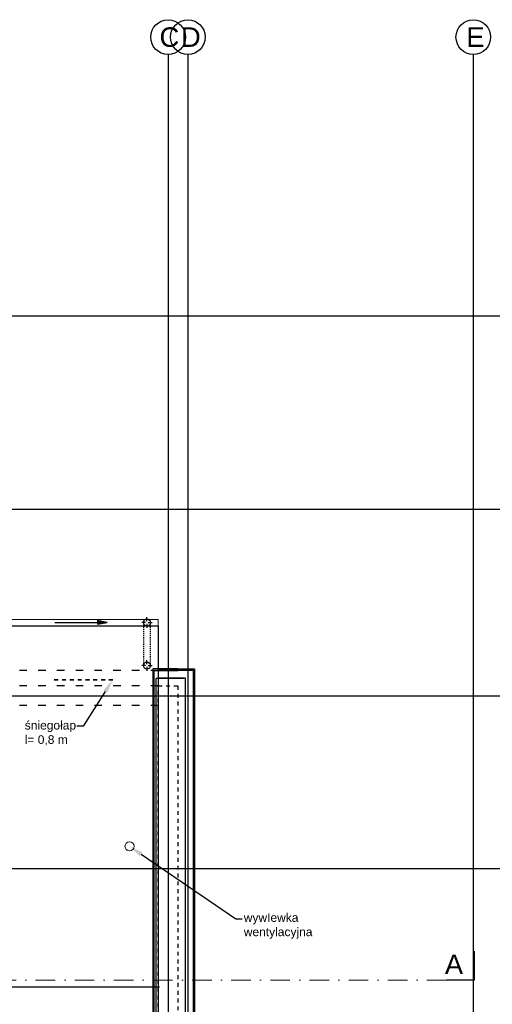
# Model space of a CAD drawing. Header units: millimetres. Extents: x -7023 to 53801, y 9849 to 33561.
# Tile 183 of 256: x 19838 to 20443, y 18748 to 20008. Entities that reach past the tile are written whole.
import ezdxf

# ---------------------------------------------------------------- set-up
doc = ezdxf.new("R2010")
doc.units = ezdxf.units.MM
for name, pattern in [('0.5_0.5', [1, 0.5, -0.5]), ('218-500', [1, 0.5, -0.5]), ('ACAD_ISO03W100', [30, 12, -18]), ('Dash 1_5', [3, 1.5, -1.5]), ('DASHDOT', [1, 0.5, -0.25, 0, -0.25])]:
    doc.linetypes.add(name, pattern=pattern)
doc.layers.add('.IE_podklad', color=252, linetype='Continuous')
doc.styles.add('Arial', font='arial.ttf', dxfattribs={"height": 125})
doc.styles.get("Standard").update_dxf_attribs({"font": 'arial.ttf'})
doc.linetypes.add('ZIGZAG', pattern='A,0.00254,-5.08,[131,ltypeshp.shx,S=5.08,R=0,X=-5.08,Y=0],-10.16,[131,ltypeshp.shx,S=5.08,R=180,X=5.08,Y=0],-5.08', length=20.32254)

msp = doc.modelspace()

# ---------------------------------------------------------------- hatches: boundary and pattern name
at = {"layer": '.IE_podklad'}
h = msp.add_hatch(color=256, dxfattribs=at)
h.dxf.hatch_style = 1
h.paths.add_polyline_path([(19937.3, 19239), (19937.3, 19236.6), (19949.8, 19236.6)])
h = msp.add_hatch(color=256, dxfattribs=at)
h.dxf.hatch_style = 1
h.paths.add_polyline_path([(19937.3, 19236.6), (19937.3, 19234.4), (19949.8, 19236.6)])

# ---------------------------------------------------------------- linework, layer by layer
at = {"layer": '.IE_podklad', "ltscale": 25}
for p, q in [((20027.6, 19964), (20027.6, 17871.9)), ((20053.1, 19964), (20053.1, 17871.9)), ((18286.1, 19628.7), (21585.1, 19628.7)), ((18286.1, 19381.7), (21585.1, 19381.7)), ((18286.1, 19142.7), (21268.7, 19142.7)), ((18286.1, 18921.7), (21585.1, 18921.7)), ((20420, 18778.7), (20420, 18815.7))]:
    msp.add_line(p, q, dxfattribs=at)
at = {"layer": '.IE_podklad', "ltscale": 30}
msp.add_line((20418.5, 19963.4), (20418.5, 17874.1), dxfattribs=at)
at = {"layer": '.IE_podklad', "lineweight": 13}
for p, q in [((19828.2, 19240.2), (20015, 19240.2)), ((20015, 19240.2), (20015, 19232.2))]:
    msp.add_line(p, q, dxfattribs=at)
at = {"layer": '.IE_podklad', "linetype": 'Continuous'}
for p, q in [((20000.6, 19238.1), (20000.6, 19243.1)), ((19998.9, 19236.4), (19993.9, 19236.4)), ((20000.6, 19234.7), (20000.6, 19229.7)), ((20002.3, 19236.4), (20007.3, 19236.4)), ((19998.9, 19181.4), (19993.9, 19181.4)), ((20000.6, 19183.1), (20000.6, 19188.1)), ((20000.6, 19179.7), (20000.6, 19174.7)), ((20002.3, 19181.4), (20007.3, 19181.4))]:
    msp.add_line(p, q, dxfattribs=at)
at = {"layer": '.IE_podklad'}
for p, q in [((19828.2, 19232.2), (20015, 19232.2)), ((20015, 19232.2), (20015, 18307.2)), ((20040.2, 19177.2), (20008, 19177.2)), ((20008, 19177.2), (20008, 18362.2)), ((20015, 19177.2), (20061.5, 19177.2)), ((20061.5, 19177.2), (20061.5, 18362.2)), ((20010, 18364.2), (20010, 19175.2)), ((20010, 19175.2), (20040.2, 19175.2)), ((20060, 19175.2), (20015, 19175.2)), ((20060, 18364.2), (20060, 19175.2)), ((20016.5, 18769.7), (18988.5, 18769.7))]:
    msp.add_line(p, q, dxfattribs=at)
at = {"layer": '.IE_podklad', "linetype": 'Dash 1_5', "ltscale": 0.9}
for p, q in [((19996.1, 19236.4), (19996.1, 19181.4)), ((20004.8, 19236.4), (20004.8, 19181.9))]:
    msp.add_line(p, q, dxfattribs=at)
at = {"layer": '.IE_podklad', "linetype": 'ACAD_ISO03W100', "ltscale": 0.8}
for p, q in [((20015, 19175.2), (19394.1, 19175.2)), ((20015, 19155.2), (19374.1, 19155.2)), ((20015, 19130.2), (19349.1, 19130.2))]:
    msp.add_line(p, q, dxfattribs=at)
at = {"layer": '.IE_podklad', "linetype": 'ZIGZAG', "ltscale": 0.3}
for p, q in [((20012.5, 18374.2), (20012.5, 19165.2)), ((20012.5, 19165.2), (20047.5, 19165.2))]:
    msp.add_line(p, q, dxfattribs=at)
at = {"layer": '.IE_podklad', "linetype": 'ZIGZAG'}
for p, q in [((20050, 19165.2), (20015, 19165.2)), ((20050, 18374.2), (20050, 19165.2))]:
    msp.add_line(p, q, dxfattribs=at)
at = {"layer": '.IE_podklad', "linetype": '218-500', "lineweight": 35, "ltscale": 10}
msp.add_line((19956.9, 19163.2), (19876.9, 19163.2), dxfattribs=at)
at = {"layer": '.IE_podklad', "linetype": '0.5_0.5', "ltscale": 10}
for p, q in [((20015, 18384.2), (20015, 19155.2)), ((20015, 19155.2), (20040, 19155.2)), ((20040, 19155.2), (20040, 18384.2))]:
    msp.add_line(p, q, dxfattribs=at)
at = {"layer": '.IE_podklad', "linetype": 'ByBlock', "lineweight": -2}
for p, q in [((19918.8, 19103.9), (19910.8, 19103.9)), ((20114.6, 18857.3), (20122.6, 18857.3))]:
    msp.add_line(p, q, dxfattribs=at)
at = {"layer": '.IE_podklad', "linetype": 'DASHDOT', "lineweight": 13, "ltscale": 50}
msp.add_line((20384.1, 18778.7), (18874.5, 18778.7), dxfattribs=at)
at = {"layer": '.IE_podklad', "lineweight": 30, "ltscale": 25}
msp.add_line((20420, 18778.7), (20384.1, 18778.7), dxfattribs=at)
at = {"layer": '.IE_podklad'}
msp.add_lwpolyline([(19882.7, 19236.6), (19949.8, 19236.6), (19937.3, 19239), (19937.3, 19234.4), (19949.8, 19236.6)], dxfattribs=at)
at = {"layer": '.IE_podklad', "linetype": 'ByBlock', "lineweight": -2}
for points in [[(19947.1, 19148.1), (19918.8, 19103.9)], [(19993.1, 18940), (20114.6, 18857.3)]]:
    msp.add_lwpolyline(points, dxfattribs=at)
at = {"layer": '.IE_podklad', "linetype": 'Continuous'}
for centre, radius in [((20027.6, 19985.6), 22.2), ((20053.1, 19985.6), 22.2), ((20418.5, 19985.6), 22.2), ((20000.6, 19236.4), 4.5), ((20000.6, 19181.4), 4.5)]:
    msp.add_circle(centre, radius, dxfattribs=at)
at = {"layer": '.IE_podklad', "lineweight": 13}
msp.add_circle((19978.3, 18950.1), 5.83, dxfattribs=at)
at = {"layer": '.IE_podklad'}
for points in [[(19944.6, 19149.7), (19956.9, 19163.2), (19949.7, 19146.5)], [(19991.4, 18937.5), (19978.3, 18950.1), (19994.8, 18942.5)]]:
    msp.add_solid(points, dxfattribs=at)

# ---------------------------------------------------------------- texts
at = {"layer": '.IE_podklad', "linetype": 'Continuous', "ltscale": 25, "style": 'Arial'}
msp.add_text('A', height=25, dxfattribs=at).set_placement((20382.1, 18786.6))
at = {"layer": '.IE_podklad', "char_height": 25, "attachment_point": 1}
for s, insert, width in [('C', (20016.7, 19998.1), 492.116), ('D', (20044.2, 19998.1), 492.116), ('E', (20409.6, 19998.1), 28.914), ('E', (20409.6, 19998.1), 492.116)]:
    msp.add_mtext(s, dxfattribs=dict(at, insert=insert, width=width))
at = {"layer": '.IE_podklad', "char_height": 11, "attachment_point": 1}
for s, insert in [('\\pxql;śniegołap\\Pl= 0,8 m', (19844.1, 19110.5)), ('\\pxql;wywIewka\\Pwentylacyjna', (20124.6, 18864.4))]:
    msp.add_mtext(s, dxfattribs=dict(at, insert=insert))

doc.saveas('drawing.dxf')
